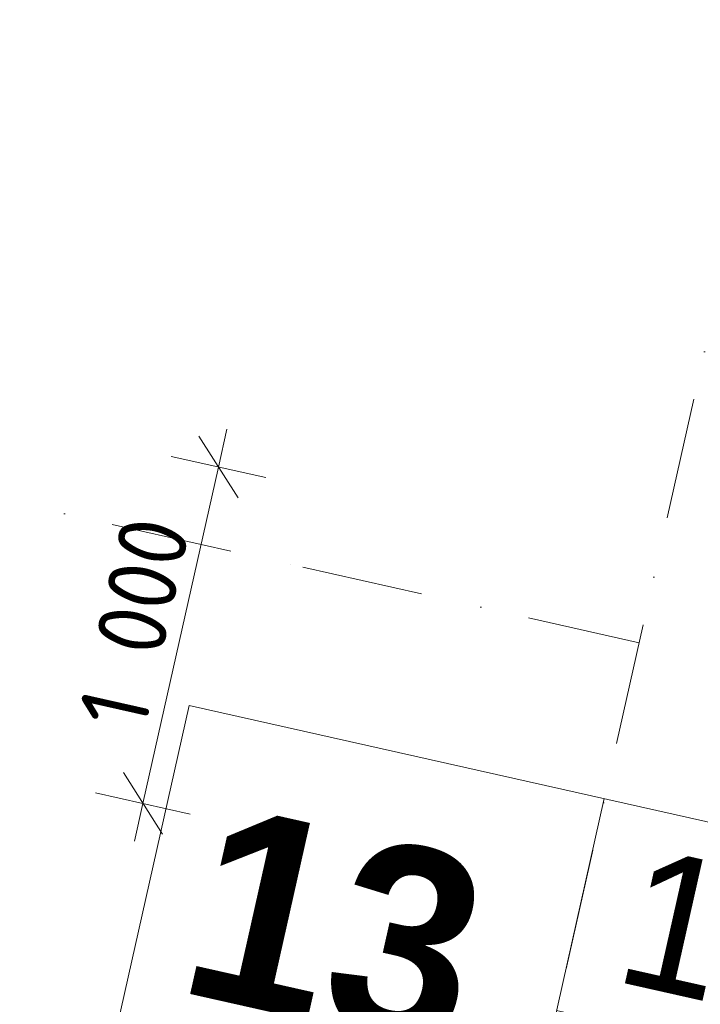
# Model space of a CAD drawing. Header units: millimetres. Extents: x -7213913 to -6937159, y 6128912 to 6404062.
# Tile 124 of 208: x -7185629 to -7183654, y 6168971 to 6171827. Entities that reach past the tile are written whole.
import ezdxf
from ezdxf.enums import TextEntityAlignment as Align

# ---------------------------------------------------------------- set-up
doc = ezdxf.new("R2010")
doc.units = ezdxf.units.MM
doc.header["$MEASUREMENT"] = 0
doc.linetypes.add('Штрихпунктирная', pattern=[670.277762, 352.777767, -176.388884, 0, -141.111112])
for name, color, linetype in [('S - квартира_маркер.АР', 7, 'Continuous'), ('АР-Чертеж-Оси_Осевые размеры.АР', 7, 'Continuous'), ('АР-Чертеж-Размеры.АР', 7, 'Continuous')]:
    doc.layers.add(name, color=color, linetype=linetype)
for name, color, linetype, lineweight in [('S - квартира_маркер.АР_Ном._пера__1', 7, 'Continuous', 0), ('АР-Чертеж-Оси_Осевые размеры.АР_Ном._пера__120', 7, 'Continuous', 0), ('АР-Чертеж-Размеры.АР_Ном._пера__1', 7, 'Continuous', 0)]:
    doc.layers.add(name, color=color, linetype=linetype, lineweight=lineweight)
doc.styles.add('РЎР“Р•РќР•Р\xa0Р\x98Р\xa0_РЎРўР\x98Р›Р¬_3', font='GOST_Common.ttf')
doc.styles.add('РЎР“Р•РќР•Р\xa0Р\x98Р\xa0_РЎРўР\x98Р›Р¬_4', font='GOTHICB.TTF')
doc.styles.add('РЎР“Р•РќР•Р\xa0Р\x98Р\xa0_РЎРўР\x98Р›Р¬_5', font='GOTHIC.TTF')
doc.dimstyles.new('СГЕНЕРИР_СТИЛЬ__3', dxfattribs={"dimtxt": 200, "dimasz": 142.5, "dimexe": 0.18, "dimexo": 0.0625, "dimgap": 0, "dimtad": 1, "dimdec": 0, "dimzin": 0, "dimdsep": 46, "dimtxsty": 'РЎР“Р•РќР•Р\xa0Р\x98Р\xa0_РЎРўР\x98Р›Р¬_3', "dimblk": 'ARROWHEAD_6', "dimblk1": 'ARROWHEAD_6', "dimblk2": 'ARROWHEAD_6', "dimcen": 0.09, "dimse1": 1, "dimse2": 1, "dimclrd": 7, "dimclre": 7, "dimclrt": 7, "dimazin": 0, "dimtfac": 1, "dimtdec": 4, "dimtmove": 0, "dimatfit": 3, "dimfxl": 1, "dimtolj": 1, "dimtzin": 0, "dimarcsym": 0})
doc.dimstyles.new('СГЕНЕРИР_СТИЛЬ__8', dxfattribs={"dimtxt": 0.18, "dimasz": 91.2, "dimexe": 0.18, "dimexo": 0.0625, "dimgap": 0, "dimtad": 0, "dimtih": 1, "dimtoh": 1, "dimdec": 4, "dimzin": 0, "dimdsep": 46, "dimcen": 0.09, "dimadec": 0, "dimazin": 0, "dimtfac": 1, "dimtdec": 4, "dimtmove": 0, "dimatfit": 3, "dimldrblk": 'ARROWHEAD_11', "dimfxl": 1, "dimtolj": 1, "dimtzin": 0, "dimarcsym": 0})

# ---------------------------------------------------------------- blocks, each defined once
blk = doc.blocks.new('labelLabPP_FlatE34FrameRed3d[4]_1', base_point=(-7185185.4, 6169257.7))
at = {"layer": 'S - квартира_маркер.АР_Ном._пера__1', "color": 7, "linetype": 'Continuous', "lineweight": 0}
for p, q in [((-7185137, 6169838.1), (-7185549.2, 6168002.6)), ((-7185137, 6169838.1), (-7182461.2, 6169237.2)), ((-7183932.8, 6169567.7), (-7184345, 6167732.2)), ((-7182461.2, 6169237.2), (-7182873.5, 6167401.7)), ((-7184070.9, 6168952.7), (-7182599.4, 6168622.2)), ((-7185265.1, 6168902.9), (-7184216.9, 6168667.5)), ((-7184209, 6168337.7), (-7182737.5, 6168007.2)), ((-7185549.2, 6168002.6), (-7182873.5, 6167401.7))]:
    blk.add_line(p, q, dxfattribs=at)
at = {"layer": 'S - квартира_маркер.АР_Ном._пера__1', "color": 7, "lineweight": 0}
for tag, height, style, p in [('TS_FLATNUMBER', 560, 'РЎР“Р•РќР•Р\xa0Р\x98Р\xa0_РЎРўР\x98Р›Р¬_4', (-7184103, 6169056.4)), ('TS_POSTFIXNUMROOMS', 560, 'РЎР“Р•РќР•Р\xa0Р\x98Р\xa0_РЎРўР\x98Р›Р¬_4', (-7184278.3, 6168275.9)), ('TS_LIVING_ROOM_AREA', 400, 'РЎР“Р•РќР•Р\xa0Р\x98Р\xa0_РЎРўР\x98Р›Р¬_5', (-7182562.8, 6168942.5)), ('TS_WITHOUTBALK', 400, 'РЎР“Р•РќР•Р\xa0Р\x98Р\xa0_РЎРўР\x98Р›Р¬_5', (-7182701.6, 6168324.6)), ('TS_ALLSQUARE', 400, 'РЎР“Р•РќР•Р\xa0Р\x98Р\xa0_РЎРўР\x98Р›Р¬_5', (-7182841.9, 6167700.1))]:
    blk.add_attdef(tag, text='', height=height, rotation=347.3417, dxfattribs=dict(at, style=style)).set_placement(p, align=Align.MIDDLE_RIGHT)
blk = doc.blocks.new('*D942', base_point=(-6566190.3, 6562677.8))
at = {"layer": 'АР-Чертеж-Размеры.АР_Ном._пера__1', "color": 7, "linetype": 'Continuous', "lineweight": 0, "transparency": 16777216}
for p, q in [((-7185027.2, 6170639.2), (-7185051.9, 6170529.4)), ((-7184995.1, 6170439.8), (-7185108.6, 6170619)), ((-7185189.1, 6170560.2), (-7184914.7, 6170498.6)), ((-7185051.9, 6170529.4), (-7185271, 6169553.7)), ((-7185327.8, 6169643.3), (-7185214.3, 6169464.1)), ((-7185408.2, 6169584.5), (-7185133.8, 6169522.9)), ((-7185271, 6169553.7), (-7185295.7, 6169443.9))]:
    blk.add_line(p, q, dxfattribs=at)
at = {"layer": 'АР-Чертеж-Размеры.АР_Ном._пера__1', "color": 7, "lineweight": 0, "transparency": 16777216, "insert": (-7185265.7, 6169759.8), "char_height": 200, "attachment_point": 7, "rotation": 77.3417, "style": 'РЎР“Р•РќР•Р\xa0Р\x98Р\xa0_РЎРўР\x98Р›Р¬_3'}
blk.add_mtext('\\A1;{\\pql;\\fGOST Common|b0|i0|c204|p0;\\W1.000000;1\xa0000}', dxfattribs=at)
blk = doc.blocks.new('ARROWHEAD_6')
at = {"color": 0, "linetype": 'Continuous', "lineweight": 0}
for p, q in [((-0.5, -0.5), (0.5, 0.5)), ((0, 0), (-1, 0))]:
    blk.add_line(p, q, dxfattribs=at)
blk = doc.blocks.new('ARROWHEAD_11')
at = {"color": 0, "linetype": 'Continuous', "lineweight": 0}
blk.add_line((0, 0), (-1, 0), dxfattribs=at)
at = {"color": 0, "linetype": 'Continuous', "lineweight": 0, "const_width": 0.25, "flags": 128}
blk.add_lwpolyline([(-0.125, 0, 1), (0.125, 0, 1)], format="xyb", close=True, dxfattribs=at)
blk = doc.blocks.new('Стандартный Маркер Сетки[188]_1', base_point=(-7209883.2, 6175870.7))
at = {"layer": 'АР-Чертеж-Оси_Осевые размеры.АР_Ном._пера__120', "color": 7, "linetype": 'Штрихпунктирная', "lineweight": 0}
for p, q in [((-7208907.5, 6175651.5), (-7184807, 6170238.7)), ((-7184807, 6170238.7), (-7183831.3, 6170019.5))]:
    blk.add_line(p, q, dxfattribs=at)
at = {"layer": 'АР-Чертеж-Оси_Осевые размеры.АР_Ном._пера__120', "color": 7, "lineweight": 0, "style": 'РЎР“Р•РќР•Р\xa0Р\x98Р\xa0_РЎРўР\x98Р›Р¬_5'}
blk.add_attdef('AC_MarkerText_1', text='', height=350, rotation=347.3417, dxfattribs=at).set_placement((-7210301.2, 6176161.3), align=Align.TOP_CENTER)
blk = doc.blocks.new('Стандартный Маркер Сетки[212]_1', base_point=(-7209883.2, 6175870.7))
at = {"layer": 'АР-Чертеж-Оси_Осевые размеры.АР_Ном._пера__120', "color": 7, "linetype": 'Штрихпунктирная', "lineweight": 0}
for p, q in [((-7208907.5, 6175651.5), (-7184807, 6170238.7)), ((-7184807, 6170238.7), (-7183831.3, 6170019.5))]:
    blk.add_line(p, q, dxfattribs=at)
at = {"layer": 'АР-Чертеж-Оси_Осевые размеры.АР_Ном._пера__120', "color": 7, "lineweight": 0, "style": 'РЎР“Р•РќР•Р\xa0Р\x98Р\xa0_РЎРўР\x98Р›Р¬_5'}
blk.add_attdef('AC_MarkerText_1', text='', height=350, rotation=347.3417, dxfattribs=at).set_placement((-7210301.2, 6176161.3), align=Align.TOP_CENTER)
blk = doc.blocks.new('Стандартный Маркер Сетки[225]_1', base_point=(-7177283.5, 6199173.2))
at = {"layer": 'АР-Чертеж-Оси_Осевые размеры.АР_Ном._пера__120', "color": 7, "linetype": 'Штрихпунктирная', "lineweight": 0}
blk.add_line((-7177502.7, 6198197.5), (-7192274.7, 6132425.5), dxfattribs=at)
at = {"layer": 'АР-Чертеж-Оси_Осевые размеры.АР_Ном._пера__120', "color": 7, "lineweight": 0, "style": 'РЎР“Р•РќР•Р\xa0Р\x98Р\xa0_РЎРўР\x98Р›Р¬_5'}
blk.add_attdef('AC_MarkerText_1', text='', height=350, rotation=347.3417, dxfattribs=at).set_placement((-7192533.5, 6131143.1), align=Align.TOP_CENTER)

msp = doc.modelspace()

# ---------------------------------------------------------------- block references
at = {"layer": 'S - квартира_маркер.АР', "color": 104, "linetype": 'Continuous', "lineweight": 15, "true_color": 0x029e21}
msp.add_blockref('labelLabPP_FlatE34FrameRed3d[4]_1', (-7185185.4, 6169257.7), dxfattribs=at).add_auto_attribs({'TS_POSTFIXNUMROOMS': '1К ', 'TS_FLATNUMBER': '13 ', 'TS_LIVING_ROOM_AREA': '13,12', 'TS_WITHOUTBALK': '45,61', 'TS_ALLSQUARE': '45,61'})
at = {"layer": 'АР-Чертеж-Оси_Осевые размеры.АР', "color": 8, "linetype": 'Continuous', "lineweight": 15}
for name, p in [('Стандартный Маркер Сетки[225]_1', (-7177283.5, 6199173.2)), ('Стандартный Маркер Сетки[188]_1', (-7209883.2, 6175870.7)), ('Стандартный Маркер Сетки[212]_1', (-7209883.2, 6175870.7))]:
    msp.add_blockref(name, p, dxfattribs=at)

# ---------------------------------------------------------------- dimensions: what is measured, and where the dimension line sits
at = {"layer": 'АР-Чертеж-Размеры.АР', "color": 7, "linetype": 'Continuous', "lineweight": 0}
dim = msp.add_linear_dim(base=(-7185271, 6169553.7), p1=(-7185539.7, 6170639), p2=(-7185758.9, 6169663.2), angle=257.3417, dimstyle='СГЕНЕРИР_СТИЛЬ__3', dxfattribs=at)
dim.commit()
dim.dimension.update_dxf_attribs({"geometry": '*D942', "text_midpoint": (-7185288.1, 6170116.5), "dimtype": 160, "text_rotation": 77.3417})

# ---------------------------------------------------------------- leaders
at = {"layer": 'АР-Чертеж-Размеры.АР_Ном._пера__1', "color": 7, "linetype": 'Continuous', "lineweight": 0, "annotation_type": 0, "has_hookline": 1, "hookline_direction": 0, "text_width": 5574.9, "horizontal_direction": (0.975694, -0.219136, 0)}
msp.add_leader([(-7184666.4, 6173410.1), (-7184497.3, 6172605.3), (-7183050.5, 6172221.7)], dimstyle='СГЕНЕРИР_СТИЛЬ__8', dxfattribs=at)

doc.saveas('drawing.dxf')
